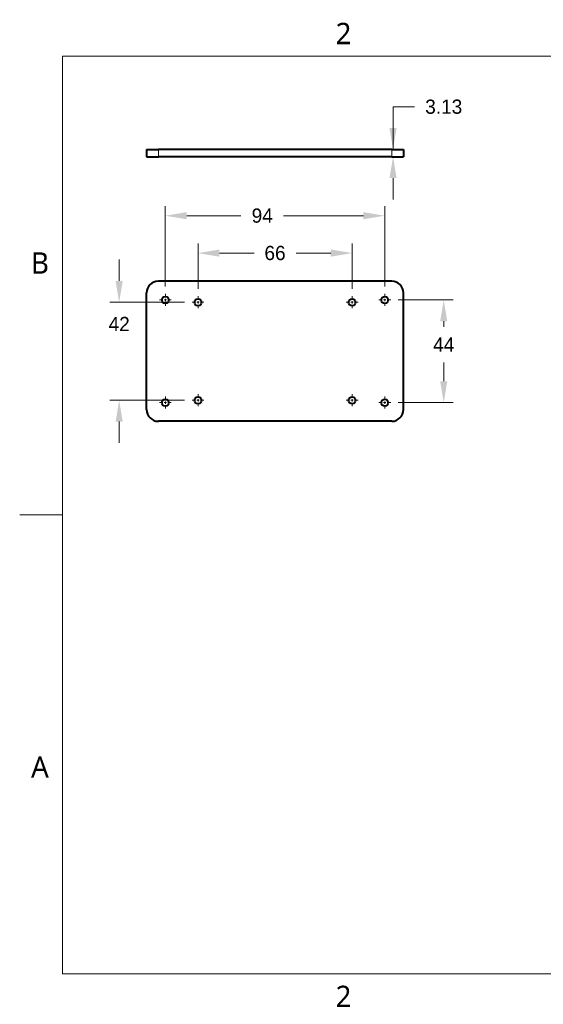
# Model space of a CAD drawing. Header units: inches. Extents: x 0 to 11, y 0 to 8.5.
# Tile 1 of 2: x 0 to 4.5, y 0.1 to 8.4. Entities that reach past the tile are written whole.
import ezdxf

# ---------------------------------------------------------------- set-up
doc = ezdxf.new("R2010")
doc.units = ezdxf.units.IN
doc.header["$LTSCALE"] = 0.5
doc.header["$MEASUREMENT"] = 0
doc.header["$PDMODE"] = 33
doc.header["$PDSIZE"] = 0.03937
doc.linetypes.add('CENTER', pattern=[0.72, 0.45, -0.09, 0.09, -0.09])
for name, color, linetype, lineweight in [('ANNOTATION_TEXT', 7, 'Continuous', 25), ('BORDER_FRAME', 7, 'Continuous', 15), ('BORDER_ZONES', 7, 'Continuous', 15), ('CENTERMARKS', 7, 'Continuous', 13), ('TANGENT_LINES', 7, 'Continuous', 15), ('Visible', 7, 'Continuous', 40)]:
    doc.layers.add(name, color=color, linetype=linetype, lineweight=lineweight)
doc.styles.add('Onshape-Standard', font='NotoSans-Regular.ttf')
doc.styles.add('Onshape-Standard-Dimension', font='txt')
doc.dimstyles.new('Onshape-Standard$0', dxfattribs={"dimtxt": 0.12, "dimasz": 0.18, "dimexe": 0.08, "dimexo": 0.0625, "dimgap": 0.09, "dimtad": 0, "dimtih": 1, "dimtoh": 1, "dimlfac": 25.4, "dimzin": 11, "dimdsep": 46, "dimtxsty": 'Onshape-Standard-Dimension', "dimcen": 0.09, "dimclrd": 7, "dimclre": 7, "dimclrt": 7, "dimadec": 1, "dimazin": 0, "dimtfac": 1, "dimtofl": 0, "dimtmove": 0, "dimatfit": 3, "dimfxl": 0, "dimtolj": 1, "dimtzin": 11, "dimlwd": 13, "dimlwe": 13, "dimarcsym": 0})

# ---------------------------------------------------------------- blocks, each defined once
blk = doc.blocks.new('*D1')
at = {"layer": 'ANNOTATION_TEXT', "color": 7, "lineweight": 13}
for p, q in [((3.367, 7.6922), (3.187, 7.6922)), ((3.187, 7.6922), (3.187, 7.3322)), ((3.2118, 7.3322), (3.107, 7.3322)), ((3.2118, 7.2706), (3.107, 7.2706)), ((3.187, 7.0906), (3.187, 6.9106))]:
    blk.add_line(p, q, dxfattribs=at)
at = {"layer": 'ANNOTATION_TEXT', "color": 7}
for points in [[(3.157, 7.5122), (3.217, 7.5122), (3.187, 7.3322)], [(3.217, 7.0906), (3.157, 7.0906), (3.187, 7.2706)]]:
    blk.add_solid(points, dxfattribs=at)
at = {"layer": 'Defpoints', "color": 0}
for p in [(3.187, 7.3322), (3.2743, 7.3322), (3.2743, 7.2706)]:
    blk.add_point(p, dxfattribs=at)
at = {"layer": 'ANNOTATION_TEXT', "color": 7, "insert": (3.6145, 7.6922), "char_height": 0.12, "attachment_point": 5, "style": 'Onshape-Standard-Dimension'}
blk.add_mtext('\\A1;3.13', dxfattribs=at)
blk = doc.blocks.new('*D2')
at = {"layer": 'ANNOTATION_TEXT', "color": 7, "lineweight": 13}
for p, q in [((3.2295, 6.0635), (3.6945, 6.0635)), ((3.6145, 5.8835), (3.6145, 5.8366)), ((3.6145, 5.3774), (3.6145, 5.5364)), ((3.2295, 5.1974), (3.6945, 5.1974))]:
    blk.add_line(p, q, dxfattribs=at)
at = {"layer": 'ANNOTATION_TEXT', "color": 7}
for points in [[(3.6445, 5.8835), (3.5845, 5.8835), (3.6145, 6.0635)], [(3.5845, 5.3774), (3.6445, 5.3774), (3.6145, 5.1974)]]:
    blk.add_solid(points, dxfattribs=at)
at = {"layer": 'Defpoints', "color": 0}
for p in [(3.167, 6.0635), (3.167, 5.1974), (3.6145, 5.1974)]:
    blk.add_point(p, dxfattribs=at)
at = {"layer": 'ANNOTATION_TEXT', "color": 7, "insert": (3.6145, 5.6865), "char_height": 0.12, "attachment_point": 5, "style": 'Onshape-Standard-Dimension'}
blk.add_mtext('\\A1;44', dxfattribs=at)
blk = doc.blocks.new('*D3')
at = {"layer": 'ANNOTATION_TEXT', "color": 7, "lineweight": 13}
for p, q in [((1.2664, 6.1762), (1.2664, 6.8535)), ((3.1168, 6.1762), (3.1168, 6.8535)), ((1.4464, 6.7735), (1.9038, 6.7735)), ((2.9368, 6.7735), (2.2635, 6.7735))]:
    blk.add_line(p, q, dxfattribs=at)
at = {"layer": 'ANNOTATION_TEXT', "color": 7}
for points in [[(1.4464, 6.8035), (1.4464, 6.7435), (1.2664, 6.7735)], [(2.9368, 6.7435), (2.9368, 6.8035), (3.1168, 6.7735)]]:
    blk.add_solid(points, dxfattribs=at)
at = {"layer": 'Defpoints', "color": 0}
for p in [(1.2664, 6.7735), (1.2664, 6.1137), (3.1168, 6.1137)]:
    blk.add_point(p, dxfattribs=at)
at = {"layer": 'ANNOTATION_TEXT', "color": 7, "insert": (2.0837, 6.7735), "char_height": 0.12, "attachment_point": 5, "style": 'Onshape-Standard-Dimension'}
blk.add_mtext('\\A1;94', dxfattribs=at)
blk = doc.blocks.new('*D4')
at = {"layer": 'ANNOTATION_TEXT', "color": 7, "lineweight": 13}
for p, q in [((1.542, 6.1565), (1.542, 6.5383)), ((2.8412, 6.1565), (2.8412, 6.5383)), ((1.722, 6.4583), (2.0145, 6.4583)), ((2.6612, 6.4583), (2.3688, 6.4583))]:
    blk.add_line(p, q, dxfattribs=at)
at = {"layer": 'ANNOTATION_TEXT', "color": 7}
for points in [[(1.722, 6.4883), (1.722, 6.4283), (1.542, 6.4583)], [(2.6612, 6.4283), (2.6612, 6.4883), (2.8412, 6.4583)]]:
    blk.add_solid(points, dxfattribs=at)
at = {"layer": 'Defpoints', "color": 0}
for p in [(2.8412, 6.4583), (1.542, 6.094), (2.8412, 6.094)]:
    blk.add_point(p, dxfattribs=at)
at = {"layer": 'ANNOTATION_TEXT', "color": 7, "insert": (2.1916, 6.4583), "char_height": 0.12, "attachment_point": 5, "style": 'Onshape-Standard-Dimension'}
blk.add_mtext('\\A1;66', dxfattribs=at)
blk = doc.blocks.new('*D5')
at = {"layer": 'ANNOTATION_TEXT', "color": 7, "lineweight": 13}
for p, q in [((0.8771, 6.2238), (0.8771, 6.4038)), ((1.4293, 6.0438), (0.7971, 6.0438)), ((1.4293, 5.217), (0.7971, 5.217)), ((0.8771, 5.037), (0.8771, 4.857))]:
    blk.add_line(p, q, dxfattribs=at)
at = {"layer": 'ANNOTATION_TEXT', "color": 7}
for points in [[(0.8471, 6.2238), (0.9071, 6.2238), (0.8771, 6.0438)], [(0.9071, 5.037), (0.8471, 5.037), (0.8771, 5.217)]]:
    blk.add_solid(points, dxfattribs=at)
at = {"layer": 'Defpoints', "color": 0}
for p in [(1.4918, 6.0438), (0.8771, 5.217), (1.4918, 5.217)]:
    blk.add_point(p, dxfattribs=at)
at = {"layer": 'ANNOTATION_TEXT', "color": 7, "insert": (0.8771, 5.8604), "char_height": 0.12, "attachment_point": 5, "style": 'Onshape-Standard-Dimension'}
blk.add_mtext('\\A1;42', dxfattribs=at)

msp = doc.modelspace()

# ---------------------------------------------------------------- linework, layer by layer
at = {"layer": 'BORDER_FRAME'}
for p, q in [((0.399, 0.38), (0.399, 8.12)), ((0.399, 8.12), (10.639, 8.12)), ((10.639, 0.38), (0.399, 0.38))]:
    msp.add_line(p, q, dxfattribs=at)
at = {"layer": 'BORDER_ZONES'}
msp.add_line((0.399, 4.25), (0.038, 4.25), dxfattribs=at)
at = {"layer": 'CENTERMARKS', "linetype": 'CENTER'}
for p, q in [((1.24577, 6.0635), (1.21624, 6.0635)), ((1.26644, 6.08417), (1.26644, 6.11369)), ((1.28711, 6.0635), (1.31663, 6.0635)), ((1.54203, 6.06448), (1.54203, 6.09401)), ((2.84124, 6.06448), (2.84124, 6.09401)), ((3.09616, 6.0635), (3.06663, 6.0635)), ((3.11683, 6.08417), (3.11683, 6.11369)), ((3.1375, 6.0635), (3.16703, 6.0635)), ((1.26644, 6.04283), (1.26644, 6.0133)), ((1.52136, 6.04381), (1.49183, 6.04381)), ((1.54203, 6.02314), (1.54203, 5.99361)), ((1.5627, 6.04381), (1.59222, 6.04381)), ((2.82057, 6.04381), (2.79104, 6.04381)), ((2.84124, 6.02314), (2.84124, 5.99361)), ((2.86191, 6.04381), (2.89144, 6.04381)), ((3.11683, 6.04283), (3.11683, 6.0133)), ((1.26644, 5.21802), (1.26644, 5.24755)), ((1.54203, 5.23771), (1.54203, 5.26724)), ((2.84124, 5.23771), (2.84124, 5.26724)), ((3.11683, 5.21802), (3.11683, 5.24755)), ((1.24577, 5.19735), (1.21624, 5.19735)), ((1.26644, 5.17669), (1.26644, 5.14716)), ((1.28711, 5.19735), (1.31663, 5.19735)), ((1.52136, 5.21704), (1.49183, 5.21704)), ((1.54203, 5.19637), (1.54203, 5.16684)), ((1.5627, 5.21704), (1.59222, 5.21704)), ((2.82057, 5.21704), (2.79104, 5.21704)), ((2.84124, 5.19637), (2.84124, 5.16684)), ((2.86191, 5.21704), (2.89144, 5.21704)), ((3.09616, 5.19735), (3.06663, 5.19735)), ((3.11683, 5.17669), (3.11683, 5.14716)), ((3.1375, 5.19735), (3.16703, 5.19735))]:
    msp.add_line(p, q, dxfattribs=at)
at = {"layer": 'CENTERMARKS', "linetype": 'Continuous'}
for p, q in [((1.2561, 6.0635), (1.27677, 6.0635)), ((1.26644, 6.05316), (1.26644, 6.07383)), ((3.1065, 6.0635), (3.12717, 6.0635)), ((3.11683, 6.05316), (3.11683, 6.07383)), ((1.53169, 6.04381), (1.55236, 6.04381)), ((1.54203, 6.03348), (1.54203, 6.05415)), ((2.83091, 6.04381), (2.85157, 6.04381)), ((2.84124, 6.03348), (2.84124, 6.05415)), ((1.2561, 5.19735), (1.27677, 5.19735)), ((1.26644, 5.18702), (1.26644, 5.20769)), ((1.53169, 5.21704), (1.55236, 5.21704)), ((1.54203, 5.2067), (1.54203, 5.22737)), ((2.83091, 5.21704), (2.85157, 5.21704)), ((2.84124, 5.2067), (2.84124, 5.22737)), ((3.1065, 5.19735), (3.12717, 5.19735)), ((3.11683, 5.18702), (3.11683, 5.20769))]:
    msp.add_line(p, q, dxfattribs=at)
at = {"layer": 'TANGENT_LINES'}
for p, q in [((1.20738, 7.33216), (1.20738, 7.27065)), ((3.17589, 7.33216), (3.17589, 7.27065))]:
    msp.add_line(p, q, dxfattribs=at)
at = {"layer": 'Visible'}
for p, q in [((1.10896, 7.33216), (1.10896, 7.27065)), ((1.10896, 7.33216), (1.20738, 7.33216)), ((3.17589, 7.33216), (1.20738, 7.33216)), ((3.17589, 7.33216), (3.27431, 7.33216)), ((3.27431, 7.33216), (3.27431, 7.27065)), ((1.10896, 7.27065), (1.20738, 7.27065)), ((3.17589, 7.27065), (1.20738, 7.27065)), ((3.17589, 7.27065), (3.27431, 7.27065)), ((3.17589, 6.22098), (1.20738, 6.22098)), ((1.10896, 5.1383), (1.10896, 6.12255)), ((3.27431, 5.1383), (3.27431, 6.12255)), ((3.17589, 5.03987), (1.20738, 5.03987))]:
    msp.add_line(p, q, dxfattribs=at)
for centre in [(1.26644, 6.0635), (1.54203, 6.04381), (2.84124, 6.04381), (3.11683, 6.0635), (1.54203, 5.21704), (2.84124, 5.21704), (1.26644, 5.19735), (3.11683, 5.19735)]:
    msp.add_circle(centre, 0.02953, dxfattribs=at)
for centre, start, end in [((1.20738, 6.12255), 90, 180), ((3.17589, 6.12255), 0, 90), ((1.20738, 5.1383), 180, 270), ((3.17589, 5.1383), 270, 360)]:
    msp.add_arc(centre, 0.09843, start, end, dxfattribs=at)

# ---------------------------------------------------------------- texts
at = {"layer": 'BORDER_ZONES', "char_height": 0.18, "attachment_point": 5, "style": 'Onshape-Standard'}
for s, insert in [('2', (2.769, 8.31)), ('B', (0.209, 6.375)), ('A', (0.209, 2.125)), ('2', (2.769, 0.19))]:
    msp.add_mtext(s, dxfattribs=dict(at, insert=insert))

# ---------------------------------------------------------------- dimensions: what is measured, and where the dimension line sits
at = {"layer": 'ANNOTATION_TEXT'}
for base, p1, p2, picture, middle in [((3.187, 7.332163), (3.274311, 7.270647, -0.049213), (3.274311, 7.332163, -0.049213), '*D1', (3.614521, 7.692163)), ((0.87709, 5.21704), (1.49183, 6.04381, 0.03076), (1.49183, 5.21704, 0.03076), '*D5', (0.87709, 5.86042)), ((3.61452, 5.19735), (3.16703, 6.0635, 0.03076), (3.16703, 5.19735, 0.03076), '*D2', (3.61452, 5.6865))]:
    dim = msp.add_linear_dim(base=base, p1=p1, p2=p2, angle=90, dimstyle='Onshape-Standard$0', override={"dimlfac": 50.8, "dimpost": ''}, dxfattribs=at)
    dim.commit()
    dim.dimension.update_dxf_attribs({"geometry": picture, "text_midpoint": middle, "dimtype": 160})
for base, p1, p2, picture, middle in [((1.26644, 6.77349), (3.11683, 6.11369, 0.03076), (1.26644, 6.11369, 0.03076), '*D3', (2.08366, 6.77349)), ((2.84124, 6.45826), (1.54203, 6.09401, 0.03076), (2.84124, 6.09401, 0.03076), '*D4', (2.19163, 6.45826))]:
    dim = msp.add_linear_dim(base=base, p1=p1, p2=p2, dimstyle='Onshape-Standard$0', override={"dimlfac": 50.8, "dimpost": ''}, dxfattribs=at)
    dim.commit()
    dim.dimension.update_dxf_attribs({"geometry": picture, "text_midpoint": middle, "dimtype": 160})

doc.saveas('drawing.dxf')
